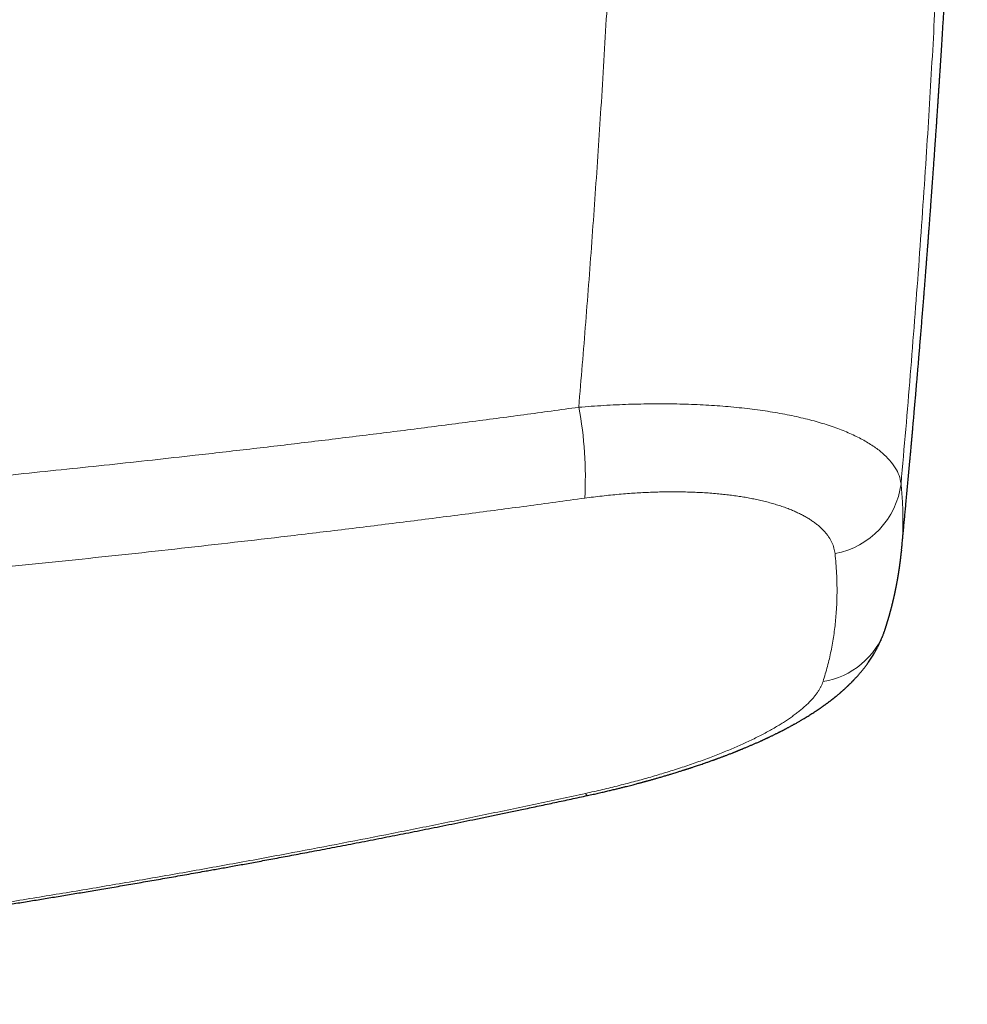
# Model space of a CAD drawing. Header units: millimetres. Extents: x 8 to 755, y 12 to 435.
# Tile 22 of 59: x 453 to 488, y 188 to 223. Entities that reach past the tile are written whole.
import ezdxf

# ---------------------------------------------------------------- set-up
doc = ezdxf.new("R2010")
doc.units = ezdxf.units.MM

msp = doc.modelspace()

# ---------------------------------------------------------------- linework, layer by layer
at = {"color": 252, "linetype": 'Continuous', "lineweight": 0, "flags": 128}
msp.add_lwpolyline([(473.794, 195.632), (473.805, 195.612), (473.815, 195.596), (473.825, 195.582), (473.835, 195.571), (473.843, 195.562), (473.851, 195.557), (473.859, 195.554), (473.866, 195.554)], dxfattribs=at)
at = {"color": 252, "linetype": 'Continuous', "lineweight": 0}
for centre, radius, start, end in [((460.557, 207.025), 13.229, 356.6462, 10.876), ((482.233, 207.138), 2.93, 280.4756, 352.8264), ((481.9, 202.438), 2.817, 278.8584, 341.2197)]:
    msp.add_arc(centre, radius, start, end, dxfattribs=at)
for points, knots in [([(473.549, 209.521), (473.591, 210.031), (473.677, 211.053), (473.8, 212.586), (473.919, 214.122), (474.033, 215.659), (474.143, 217.199), (474.248, 218.742), (474.352, 220.338), (474.454, 221.988), (474.554, 223.691), (474.648, 225.398), (474.736, 227.106), (474.818, 228.818), (474.895, 230.531), (474.965, 232.247), (475.03, 233.965), (475.088, 235.685), (475.14, 237.397), (475.186, 239.101), (475.225, 240.796), (475.259, 242.494), (475.277, 243.625), (475.285, 244.191)], [0, 0, 0, 0, 0.043826, 0.087742, 0.131749, 0.175846, 0.220034, 0.264313, 0.308684, 0.357596, 0.406619, 0.455753, 0.504998, 0.554354, 0.603822, 0.653401, 0.703092, 0.752895, 0.802811, 0.851944, 0.901187, 0.950539, 1, 1, 1, 1]), ([(485.14, 206.772), (485.197, 207.424), (485.312, 208.728), (485.474, 210.683), (485.629, 212.638), (485.776, 214.593), (485.915, 216.547), (486.04, 218.422), (486.153, 220.219), (486.255, 221.937), (486.342, 223.506), (486.399, 224.605), (486.427, 225.146), (486.433, 225.278), (486.435, 225.319), (486.437, 225.36), (486.439, 225.401), (486.441, 225.44), (486.445, 225.524), (486.452, 225.654), (486.462, 225.855), (486.473, 226.083), (486.485, 226.34), (486.498, 226.606), (486.511, 226.879), (486.524, 227.161), (486.537, 227.459), (486.552, 227.775), (486.566, 228.109), (486.581, 228.452), (486.597, 228.806), (486.61, 229.135), (486.623, 229.439), (486.634, 229.716), (486.643, 229.923), (486.648, 230.06), (486.651, 230.131), (486.654, 230.211), (486.657, 230.297), (486.661, 230.382), (486.666, 230.504), (486.672, 230.662), (486.68, 230.883), (486.689, 231.126), (486.699, 231.392), (486.708, 231.647), (486.717, 231.893), (486.726, 232.13), (486.734, 232.357), (486.741, 232.568), (486.748, 232.765), (486.754, 232.948), (486.76, 233.123), (486.765, 233.289), (486.77, 233.448), (486.775, 233.603), (486.78, 233.753), (486.784, 233.899), (486.789, 234.034), (486.793, 234.161), (486.796, 234.278), (486.799, 234.385), (486.802, 234.483), (486.805, 234.573), (486.807, 234.653), (486.809, 234.705), (486.81, 234.733), (486.81, 234.74), (486.81, 234.746), (486.81, 234.753), (486.811, 234.76), (486.811, 234.773), (486.812, 234.824), (486.816, 234.944), (486.823, 235.187), (486.832, 235.517), (486.843, 235.902), (486.853, 236.279), (486.862, 236.648), (486.871, 237.018), (486.88, 237.387), (486.888, 237.755), (486.896, 238.115), (486.904, 238.467), (486.911, 238.81), (486.916, 239.088), (486.919, 239.258), (486.921, 239.325), (486.921, 239.349), (486.921, 239.372), (486.922, 239.394), (486.923, 239.432), (486.924, 239.487), (486.925, 239.569), (486.927, 239.664), (486.929, 239.771), (486.931, 239.889), (486.933, 240.019), (486.936, 240.161), (486.938, 240.313), (486.941, 240.473), (486.943, 240.637), (486.946, 240.802), (486.948, 240.969), (486.951, 241.144), (486.953, 241.29), (486.955, 241.408), (486.956, 241.493), (486.957, 241.58), (486.958, 241.667), (486.959, 241.751), (486.96, 241.831), (486.962, 241.96), (486.964, 242.139), (486.967, 242.365), (486.969, 242.582), (486.972, 242.793), (486.974, 242.996), (486.976, 243.191), (486.978, 243.378), (486.979, 243.556), (486.981, 243.725), (486.982, 243.885), (486.983, 243.989), (486.983, 244.04)], [0, 0, 0, 0, 0.052214, 0.10444, 0.156676, 0.208925, 0.261186, 0.313459, 0.35947, 0.405492, 0.451525, 0.485559, 0.493946, 0.495044, 0.496143, 0.497241, 0.498339, 0.499438, 0.500419, 0.505099, 0.509899, 0.516582, 0.523482, 0.530601, 0.537938, 0.545493, 0.553266, 0.561975, 0.570942, 0.580168, 0.589652, 0.599395, 0.606703, 0.614151, 0.621738, 0.623426, 0.625169, 0.627505, 0.629819, 0.632113, 0.634385, 0.639656, 0.64481, 0.652199, 0.659331, 0.666206, 0.672824, 0.679184, 0.685287, 0.691133, 0.696265, 0.701181, 0.705881, 0.710365, 0.714632, 0.718684, 0.722856, 0.726772, 0.73043, 0.73383, 0.736974, 0.739859, 0.742488, 0.744918, 0.747078, 0.748965, 0.749149, 0.749329, 0.749507, 0.749681, 0.749853, 0.750105, 0.750702, 0.753975, 0.759776, 0.770324, 0.780677, 0.790834, 0.800794, 0.810558, 0.8207, 0.83062, 0.840321, 0.8498, 0.859059, 0.868097, 0.872212, 0.872854, 0.873496, 0.874136, 0.874774, 0.87526, 0.877174, 0.879245, 0.881912, 0.8848, 0.887908, 0.891483, 0.895312, 0.899393, 0.903728, 0.908316, 0.912617, 0.917119, 0.921823, 0.926727, 0.928994, 0.931302, 0.93365, 0.936039, 0.938336, 0.940429, 0.942499, 0.948818, 0.954908, 0.96077, 0.966403, 0.971916, 0.977192, 0.982229, 0.987029, 0.99159, 0.995914, 1, 1, 1, 1]), ([(310.451, 209.521), (311.047, 209.439), (312.237, 209.276), (314.024, 209.039), (315.81, 208.807), (317.596, 208.581), (319.37, 208.363), (321.133, 208.152), (322.884, 207.947), (324.635, 207.748), (326.397, 207.554), (328.169, 207.364), (329.955, 207.178), (331.746, 206.997), (333.542, 206.822), (335.34, 206.652), (337.139, 206.487), (339.038, 206.32), (341.037, 206.15), (343.136, 205.979), (345.235, 205.816), (347.334, 205.661), (349.433, 205.513), (351.492, 205.375), (353.511, 205.247), (355.492, 205.127), (357.474, 205.014), (359.457, 204.908), (361.481, 204.806), (363.546, 204.709), (365.653, 204.617), (367.761, 204.533), (369.87, 204.455), (371.98, 204.385), (374.05, 204.323), (376.082, 204.269), (378.073, 204.222), (380.066, 204.182), (382.059, 204.147), (384.053, 204.12), (386.047, 204.098), (388.041, 204.082), (390.036, 204.073), (392.03, 204.07), (394.011, 204.073), (395.98, 204.083), (397.936, 204.098), (399.892, 204.119), (401.901, 204.147), (403.961, 204.183), (406.074, 204.226), (408.186, 204.277), (410.298, 204.334), (412.41, 204.399), (414.481, 204.47), (416.511, 204.546), (418.501, 204.626), (420.49, 204.714), (422.478, 204.807), (424.467, 204.907), (426.454, 205.014), (428.441, 205.127), (430.427, 205.246), (432.411, 205.372), (434.381, 205.504), (436.338, 205.641), (438.282, 205.783), (440.225, 205.932), (442.179, 206.088), (444.144, 206.252), (446.12, 206.423), (448.096, 206.601), (450.07, 206.786), (451.902, 206.964), (453.589, 207.133), (455.131, 207.292), (456.672, 207.454), (458.214, 207.622), (459.898, 207.809), (461.724, 208.018), (463.693, 208.25), (465.663, 208.49), (467.634, 208.736), (469.606, 208.99), (471.577, 209.251), (472.891, 209.431), (473.549, 209.521)], [0, 0, 0, 0, 0.01109, 0.022168, 0.033235, 0.044289, 0.055331, 0.066164, 0.076984, 0.087791, 0.098585, 0.109585, 0.120571, 0.1316, 0.142664, 0.153723, 0.164777, 0.175827, 0.188713, 0.201592, 0.214463, 0.227328, 0.240185, 0.253035, 0.265147, 0.277263, 0.289381, 0.301501, 0.313625, 0.326486, 0.33935, 0.352216, 0.365086, 0.377959, 0.390834, 0.402976, 0.415121, 0.427268, 0.439417, 0.451568, 0.463722, 0.475877, 0.488034, 0.500193, 0.51233, 0.524251, 0.536173, 0.548096, 0.560021, 0.572898, 0.585777, 0.598656, 0.611536, 0.624417, 0.637298, 0.649444, 0.66159, 0.673736, 0.685884, 0.698031, 0.710179, 0.722327, 0.734476, 0.746625, 0.758755, 0.770664, 0.782575, 0.794489, 0.806404, 0.818539, 0.830675, 0.842813, 0.854952, 0.867092, 0.876621, 0.886106, 0.895602, 0.905107, 0.914623, 0.926775, 0.938942, 0.951125, 0.963323, 0.975535, 0.987761, 1, 1, 1, 1]), ([(473.549, 209.521), (473.85, 209.544), (474.453, 209.59), (475.346, 209.63), (476.224, 209.648), (477.084, 209.642), (477.921, 209.614), (478.732, 209.563), (479.513, 209.489), (480.259, 209.392), (480.966, 209.273), (481.63, 209.131), (482.245, 208.968), (482.806, 208.784), (483.31, 208.582), (483.758, 208.363), (484.146, 208.129), (484.474, 207.88), (484.74, 207.619), (484.941, 207.347), (485.083, 207.064), (485.121, 206.869), (485.14, 206.772)], [0, 0, 0, 0, 0.049751, 0.099486, 0.149223, 0.198975, 0.248758, 0.298587, 0.348485, 0.398483, 0.448626, 0.49897, 0.54937, 0.599662, 0.649882, 0.700047, 0.750166, 0.800237, 0.850256, 0.900222, 0.950133, 1, 1, 1, 1]), ([(485.14, 206.772), (485.15, 206.669), (485.17, 206.462), (485.192, 206.155), (485.206, 205.851), (485.212, 205.548), (485.21, 205.25), (485.201, 204.956), (485.185, 204.666), (485.168, 204.475), (485.159, 204.379)], [0, 0, 0, 0, 0.125974, 0.251907, 0.377807, 0.50368, 0.629531, 0.75312, 0.876699, 1, 1, 1, 1]), ([(419.358, 201.386), (420, 201.415), (421.282, 201.471), (423.206, 201.564), (425.129, 201.662), (427.051, 201.767), (428.961, 201.877), (430.86, 201.992), (432.745, 202.112), (434.631, 202.238), (436.528, 202.371), (438.437, 202.511), (440.358, 202.658), (442.277, 202.812), (444.196, 202.971), (446.114, 203.137), (448.03, 203.309), (449.945, 203.487), (451.859, 203.672), (453.772, 203.862), (455.683, 204.06), (457.593, 204.263), (459.502, 204.473), (461.409, 204.689), (463.378, 204.919), (465.408, 205.163), (467.5, 205.423), (469.59, 205.691), (471.678, 205.966), (473.068, 206.156), (473.763, 206.251)], [0, 0, 0, 0, 0.0351259, 0.070253, 0.1053811, 0.1405101, 0.1756397, 0.2101425, 0.2446456, 0.279149, 0.3136524, 0.3488598, 0.384067, 0.4192738, 0.45448, 0.4896855, 0.5248901, 0.5600938, 0.5952963, 0.6304975, 0.6656973, 0.7008956, 0.7360922, 0.7712869, 0.8064797, 0.8451894, 0.8838964, 0.9226007, 0.9613019, 1, 1, 1, 1]), ([(482.766, 204.257), (482.761, 204.291), (482.752, 204.358), (482.728, 204.458), (482.697, 204.556), (482.657, 204.652), (482.609, 204.748), (482.552, 204.841), (482.486, 204.935), (482.408, 205.03), (482.319, 205.126), (482.221, 205.219), (482.112, 205.31), (481.999, 205.395), (481.88, 205.476), (481.758, 205.551), (481.629, 205.624), (481.492, 205.694), (481.349, 205.761), (481.198, 205.827), (481.034, 205.891), (480.857, 205.955), (480.667, 206.017), (480.468, 206.075), (480.262, 206.13), (480.055, 206.179), (479.848, 206.223), (479.642, 206.263), (479.43, 206.299), (479.212, 206.332), (478.989, 206.362), (478.76, 206.388), (478.52, 206.412), (478.267, 206.433), (478.002, 206.45), (477.731, 206.464), (477.456, 206.473), (477.184, 206.478), (476.917, 206.479), (476.655, 206.477), (476.391, 206.472), (476.124, 206.463), (475.855, 206.451), (475.582, 206.435), (475.297, 206.415), (475.001, 206.391), (474.694, 206.362), (474.385, 206.329), (474.075, 206.293), (473.867, 206.265), (473.763, 206.251)], [0, 0, 0, 0, 0.0200653, 0.0401168, 0.0601713, 0.0802456, 0.1003566, 0.1205212, 0.1405924, 0.1625868, 0.1845601, 0.2065342, 0.2285311, 0.2505729, 0.2706267, 0.2906266, 0.3105895, 0.3305324, 0.3504725, 0.370427, 0.3905413, 0.4126458, 0.4346843, 0.4566811, 0.4786607, 0.5006474, 0.5206154, 0.540571, 0.5605322, 0.5805172, 0.6005439, 0.6206301, 0.640571, 0.6624202, 0.6842708, 0.7061452, 0.7280657, 0.7500546, 0.7699888, 0.7898992, 0.8098018, 0.8297128, 0.8496483, 0.8696243, 0.8897031, 0.9117757, 0.9338204, 0.9558585, 0.9779113, 1, 1, 1, 1]), ([(482.334, 199.655), (482.362, 199.745), (482.419, 199.926), (482.494, 200.199), (482.563, 200.475), (482.623, 200.754), (482.676, 201.033), (482.722, 201.312), (482.759, 201.592), (482.79, 201.875), (482.814, 202.178), (482.832, 202.501), (482.839, 202.846), (482.837, 203.194), (482.824, 203.545), (482.801, 203.899), (482.777, 204.138), (482.766, 204.257)], [0, 0, 0, 0, 0.062776, 0.125532, 0.188269, 0.250992, 0.313702, 0.375283, 0.436857, 0.498428, 0.559998, 0.633298, 0.706605, 0.779925, 0.85326, 0.926617, 1, 1, 1, 1]), ([(473.794, 195.632), (473.896, 195.654), (474.099, 195.698), (474.402, 195.768), (474.703, 195.84), (475.002, 195.914), (475.299, 195.99), (475.587, 196.066), (475.866, 196.143), (476.137, 196.219), (476.404, 196.297), (476.668, 196.377), (476.935, 196.46), (477.203, 196.546), (477.472, 196.636), (477.735, 196.727), (477.993, 196.819), (478.247, 196.912), (478.492, 197.006), (478.726, 197.099), (478.951, 197.191), (479.169, 197.283), (479.382, 197.377), (479.593, 197.473), (479.802, 197.573), (480.007, 197.674), (480.205, 197.777), (480.395, 197.879), (480.578, 197.983), (480.749, 198.084), (480.909, 198.183), (481.058, 198.281), (481.199, 198.378), (481.334, 198.476), (481.463, 198.575), (481.586, 198.677), (481.703, 198.78), (481.811, 198.882), (481.91, 198.984), (482, 199.086), (482.08, 199.186), (482.149, 199.283), (482.208, 199.377), (482.259, 199.47), (482.302, 199.563), (482.323, 199.624), (482.334, 199.655)], [0, 0, 0, 0, 0.0234604, 0.0468806, 0.0702826, 0.0936886, 0.117121, 0.1405319, 0.162533, 0.1844969, 0.2064419, 0.2283867, 0.2503501, 0.2737308, 0.2970434, 0.3203104, 0.3435545, 0.3667986, 0.3902207, 0.4123336, 0.4343954, 0.4564262, 0.4784459, 0.5004744, 0.5238788, 0.5472464, 0.570601, 0.5939665, 0.6173666, 0.6406862, 0.6625832, 0.6844627, 0.706344, 0.7282461, 0.7501882, 0.7734438, 0.7966654, 0.8198755, 0.8430968, 0.8663519, 0.889725, 0.911777, 0.9338112, 0.955847, 0.9779035, 1, 1, 1, 1]), ([(425.248, 188.295), (425.89, 188.352), (427.174, 188.465), (429.103, 188.647), (431.036, 188.838), (432.975, 189.041), (434.919, 189.253), (436.867, 189.477), (438.838, 189.713), (440.832, 189.962), (442.848, 190.225), (444.639, 190.468), (446.205, 190.687), (447.49, 190.872), (448.381, 191.003), (448.878, 191.077), (449.032, 191.1), (449.187, 191.123), (449.342, 191.147), (449.497, 191.17), (450.231, 191.281), (451.547, 191.483), (453.447, 191.785), (455.353, 192.098), (457.266, 192.421), (459.186, 192.756), (461.112, 193.101), (462.992, 193.448), (464.823, 193.796), (466.607, 194.143), (468.396, 194.5), (470.191, 194.867), (471.991, 195.243), (473.192, 195.502), (473.794, 195.632)], [0, 0, 0, 0, 0.039269, 0.078661, 0.118177, 0.157818, 0.197585, 0.23748, 0.277504, 0.318731, 0.360097, 0.401603, 0.429074, 0.456608, 0.48089, 0.484073, 0.487257, 0.490442, 0.493628, 0.496815, 0.500002, 0.53898, 0.578131, 0.617456, 0.656957, 0.696635, 0.736492, 0.776528, 0.813387, 0.850399, 0.887565, 0.924887, 0.962365, 1, 1, 1, 1])]:
    msp.add_open_spline(points, degree=3, knots=knots, dxfattribs=at)
at = {"color": 7, "linetype": 'Continuous', "lineweight": 30}
for points, knots in [([(485.159, 204.379), (485.159, 204.381), (485.161, 204.403), (485.166, 204.448), (485.172, 204.516), (485.179, 204.587), (485.186, 204.661), (485.196, 204.759), (485.207, 204.882), (485.222, 205.031), (485.238, 205.205), (485.257, 205.402), (485.277, 205.619), (485.298, 205.837), (485.327, 206.154), (485.366, 206.571), (485.414, 207.092), (485.448, 207.468), (485.469, 207.7), (485.477, 207.784), (485.484, 207.868), (485.492, 207.951), (485.499, 208.031), (485.506, 208.109), (485.512, 208.182), (485.518, 208.249), (485.523, 208.306), (485.527, 208.35), (485.53, 208.383), (485.533, 208.408), (485.535, 208.433), (485.537, 208.461), (485.54, 208.498), (485.545, 208.545), (485.55, 208.605), (485.556, 208.672), (485.563, 208.747), (485.57, 208.829), (485.578, 208.919), (485.586, 209.015), (485.595, 209.114), (485.603, 209.212), (485.617, 209.365), (485.635, 209.572), (485.656, 209.818), (485.676, 210.044), (485.693, 210.251), (485.711, 210.456), (485.728, 210.657), (485.745, 210.86), (485.763, 211.066), (485.781, 211.288), (485.801, 211.525), (485.822, 211.779), (485.844, 212.041), (485.866, 212.313), (485.888, 212.587), (485.911, 212.863), (485.933, 213.142), (485.952, 213.375), (485.967, 213.559), (485.977, 213.688), (485.986, 213.81), (485.995, 213.924), (486.004, 214.03), (486.011, 214.128), (486.019, 214.218), (486.025, 214.3), (486.031, 214.374), (486.036, 214.44), (486.04, 214.498), (486.044, 214.548), (486.048, 214.59), (486.05, 214.624), (486.052, 214.65), (486.054, 214.673), (486.056, 214.697), (486.058, 214.725), (486.061, 214.762), (486.064, 214.809), (486.069, 214.865), (486.074, 214.935), (486.081, 215.02), (486.088, 215.12), (486.097, 215.229), (486.106, 215.347), (486.116, 215.476), (486.126, 215.615), (486.137, 215.763), (486.149, 215.92), (486.162, 216.087), (486.175, 216.263), (486.188, 216.448), (486.203, 216.642), (486.218, 216.846), (486.233, 217.059), (486.249, 217.277), (486.265, 217.497), (486.281, 217.712), (486.297, 217.947), (486.315, 218.199), (486.334, 218.467), (486.352, 218.724), (486.369, 218.96), (486.384, 219.173), (486.397, 219.367), (486.41, 219.552), (486.422, 219.73), (486.433, 219.9), (486.445, 220.072), (486.456, 220.244), (486.468, 220.415), (486.478, 220.575), (486.489, 220.727), (486.498, 220.875), (486.508, 221.026), (486.519, 221.183), (486.529, 221.347), (486.54, 221.516), (486.552, 221.692), (486.564, 221.891), (486.579, 222.114), (486.594, 222.362), (486.61, 222.621), (486.627, 222.89), (486.644, 223.168), (486.662, 223.451), (486.679, 223.737), (486.697, 224.027), (486.714, 224.326), (486.733, 224.633), (486.756, 225.034), (486.784, 225.525), (486.817, 226.101), (486.849, 226.675), (486.88, 227.245), (486.917, 227.937), (486.959, 228.748), (487.006, 229.678), (487.041, 230.397), (487.065, 230.908), (487.079, 231.215), (487.093, 231.522), (487.107, 231.827), (487.121, 232.131), (487.134, 232.433), (487.147, 232.713), (487.158, 232.967), (487.168, 233.194), (487.177, 233.412), (487.186, 233.623), (487.194, 233.825), (487.202, 234.018), (487.21, 234.21), (487.218, 234.398), (487.225, 234.582), (487.232, 234.757), (487.239, 234.921), (487.245, 235.073), (487.25, 235.211), (487.255, 235.337), (487.259, 235.44), (487.262, 235.52), (487.264, 235.577), (487.266, 235.628), (487.268, 235.668), (487.269, 235.701), (487.27, 235.728), (487.271, 235.757), (487.272, 235.79), (487.274, 235.832), (487.276, 235.885), (487.278, 235.949), (487.281, 236.021), (487.284, 236.1), (487.287, 236.187), (487.291, 236.282), (487.295, 236.386), (487.299, 236.498), (487.303, 236.618), (487.308, 236.746), (487.313, 236.883), (487.318, 237.029), (487.324, 237.185), (487.33, 237.35), (487.336, 237.525), (487.342, 237.709), (487.349, 237.9), (487.355, 238.1), (487.362, 238.306), (487.369, 238.522), (487.377, 238.742), (487.384, 238.966), (487.391, 239.195), (487.399, 239.431), (487.406, 239.676), (487.414, 239.928), (487.422, 240.183), (487.429, 240.44), (487.437, 240.699), (487.444, 240.966), (487.452, 241.239), (487.46, 241.531), (487.469, 241.841), (487.477, 242.171), (487.486, 242.509), (487.495, 242.856), (487.504, 243.212), (487.512, 243.576), (487.519, 243.865), (487.523, 244.031), (487.524, 244.073)], [0, 0, 0, 0, 0.000105, 0.001627, 0.003348, 0.005131, 0.006959, 0.008831, 0.012376, 0.01607, 0.019911, 0.025266, 0.030661, 0.036048, 0.041427, 0.054203, 0.067032, 0.080104, 0.082176, 0.084254, 0.086339, 0.088429, 0.090454, 0.092293, 0.094221, 0.095888, 0.097296, 0.098444, 0.099174, 0.09974, 0.100307, 0.100998, 0.101814, 0.10307, 0.10454, 0.106224, 0.108069, 0.110116, 0.112366, 0.114798, 0.11725, 0.119686, 0.122105, 0.128678, 0.13513, 0.140372, 0.145531, 0.150609, 0.155604, 0.160573, 0.165712, 0.171039, 0.177116, 0.183421, 0.189953, 0.196713, 0.203699, 0.210426, 0.21735, 0.224472, 0.227867, 0.231093, 0.234122, 0.236955, 0.23959, 0.242029, 0.244271, 0.246316, 0.248164, 0.249815, 0.251246, 0.252486, 0.253537, 0.254398, 0.255024, 0.255527, 0.256113, 0.256813, 0.257628, 0.258868, 0.260292, 0.261846, 0.264122, 0.266621, 0.269344, 0.27229, 0.275526, 0.278995, 0.282696, 0.28663, 0.290797, 0.295196, 0.299827, 0.304691, 0.309787, 0.315116, 0.320668, 0.326194, 0.331579, 0.336822, 0.343801, 0.350514, 0.356959, 0.363138, 0.368171, 0.373013, 0.377662, 0.382119, 0.386384, 0.390458, 0.395012, 0.3993, 0.403321, 0.407075, 0.410728, 0.414514, 0.418459, 0.422562, 0.426824, 0.431244, 0.435822, 0.441825, 0.44808, 0.454588, 0.461348, 0.46836, 0.475625, 0.482706, 0.490011, 0.497541, 0.505295, 0.513275, 0.527867, 0.542413, 0.556885, 0.571285, 0.585611, 0.609327, 0.63284, 0.656152, 0.663957, 0.671739, 0.679499, 0.687235, 0.694949, 0.702641, 0.710268, 0.716238, 0.721999, 0.72755, 0.732892, 0.738024, 0.742947, 0.74766, 0.752603, 0.757291, 0.761727, 0.765908, 0.769836, 0.773272, 0.776488, 0.779483, 0.781122, 0.782585, 0.783863, 0.784958, 0.785701, 0.786343, 0.78706, 0.787897, 0.788854, 0.790288, 0.791927, 0.793772, 0.795793, 0.798013, 0.800436, 0.803081, 0.805957, 0.809005, 0.812274, 0.815766, 0.819479, 0.823488, 0.827728, 0.832197, 0.836897, 0.841827, 0.846893, 0.852181, 0.857692, 0.863425, 0.86908, 0.874935, 0.880992, 0.88725, 0.893708, 0.900368, 0.906832, 0.913475, 0.920298, 0.927299, 0.934479, 0.942705, 0.951155, 0.959827, 0.968724, 0.977844, 0.987189, 0.996757, 1, 1, 1, 1]), ([(485.159, 204.379), (485.159, 204.379), (485.159, 204.37), (485.158, 204.361), (485.156, 204.352)], [0, 0, 0, 0, 0.023629, 1, 1, 1, 1]), ([(484.567, 201.531), (484.569, 201.539), (484.574, 201.554), (484.581, 201.574), (484.586, 201.591), (484.591, 201.605), (484.594, 201.616), (484.597, 201.626), (484.601, 201.638), (484.606, 201.654), (484.612, 201.674), (484.619, 201.693), (484.625, 201.712), (484.631, 201.732), (484.637, 201.753), (484.644, 201.776), (484.65, 201.797), (484.656, 201.815), (484.66, 201.829), (484.664, 201.842), (484.668, 201.856), (484.673, 201.872), (484.679, 201.891), (484.685, 201.912), (484.691, 201.933), (484.697, 201.952), (484.702, 201.969), (484.706, 201.986), (484.711, 202.003), (484.717, 202.024), (484.724, 202.048), (484.732, 202.075), (484.739, 202.1), (484.745, 202.124), (484.751, 202.146), (484.758, 202.171), (484.765, 202.198), (484.773, 202.226), (484.78, 202.255), (484.788, 202.285), (484.796, 202.316), (484.804, 202.344), (484.81, 202.369), (484.816, 202.391), (484.821, 202.411), (484.826, 202.433), (484.832, 202.456), (484.838, 202.479), (484.843, 202.5), (484.847, 202.519), (484.852, 202.537), (484.856, 202.556), (484.86, 202.574), (484.865, 202.592), (484.869, 202.611), (484.874, 202.632), (484.88, 202.657), (484.886, 202.683), (484.892, 202.708), (484.897, 202.733), (484.902, 202.756), (484.907, 202.778), (484.912, 202.8), (484.917, 202.823), (484.922, 202.847), (484.927, 202.87), (484.932, 202.892), (484.936, 202.913), (484.941, 202.934), (484.945, 202.954), (484.949, 202.973), (484.953, 202.992), (484.957, 203.012), (484.961, 203.036), (484.967, 203.062), (484.972, 203.091), (484.978, 203.119), (484.983, 203.148), (484.989, 203.178), (484.995, 203.21), (485.001, 203.24), (485.006, 203.27), (485.011, 203.297), (485.015, 203.322), (485.019, 203.342), (485.022, 203.362), (485.025, 203.38), (485.028, 203.397), (485.031, 203.415), (485.035, 203.435), (485.038, 203.456), (485.042, 203.477), (485.045, 203.498), (485.049, 203.52), (485.052, 203.54), (485.056, 203.562), (485.059, 203.583), (485.062, 203.605), (485.066, 203.627), (485.068, 203.645), (485.071, 203.661), (485.073, 203.674), (485.075, 203.687), (485.077, 203.699), (485.079, 203.713), (485.081, 203.732), (485.085, 203.755), (485.088, 203.781), (485.092, 203.805), (485.095, 203.829), (485.099, 203.856), (485.103, 203.884), (485.106, 203.912), (485.11, 203.939), (485.113, 203.967), (485.117, 203.994), (485.12, 204.02), (485.123, 204.044), (485.126, 204.069), (485.129, 204.096), (485.132, 204.122), (485.135, 204.146), (485.137, 204.165), (485.139, 204.179), (485.14, 204.189), (485.141, 204.2), (485.142, 204.212), (485.144, 204.226), (485.146, 204.244), (485.148, 204.265), (485.15, 204.289), (485.153, 204.316), (485.155, 204.335), (485.156, 204.345)], [0, 0, 0, 0, 0.008576, 0.016004, 0.022282, 0.027411, 0.031391, 0.034676, 0.038114, 0.044869, 0.052109, 0.059138, 0.066281, 0.073297, 0.080905, 0.08914, 0.097658, 0.103852, 0.109095, 0.113388, 0.117852, 0.123805, 0.131249, 0.139051, 0.146456, 0.153435, 0.159916, 0.165485, 0.171756, 0.178708, 0.187817, 0.198081, 0.207347, 0.215541, 0.223406, 0.231772, 0.242556, 0.252392, 0.26226, 0.273186, 0.285161, 0.295308, 0.304318, 0.311663, 0.318651, 0.326647, 0.335288, 0.343357, 0.350844, 0.357467, 0.364052, 0.370586, 0.377065, 0.383488, 0.390071, 0.397687, 0.406428, 0.416091, 0.42535, 0.433984, 0.442153, 0.449897, 0.45741, 0.465881, 0.474529, 0.482705, 0.490257, 0.498054, 0.505274, 0.512577, 0.5194, 0.525759, 0.532621, 0.540519, 0.550932, 0.561202, 0.571034, 0.580169, 0.59198, 0.603042, 0.613729, 0.624231, 0.634936, 0.642185, 0.649904, 0.656975, 0.66299, 0.668434, 0.674843, 0.682201, 0.68993, 0.697126, 0.704553, 0.711988, 0.719346, 0.726624, 0.734115, 0.742485, 0.749708, 0.756323, 0.761923, 0.766507, 0.770381, 0.774722, 0.779648, 0.78516, 0.794717, 0.80376, 0.81202, 0.81981, 0.82967, 0.839933, 0.84939, 0.858567, 0.868644, 0.878739, 0.886825, 0.894969, 0.903925, 0.913666, 0.92297, 0.931199, 0.938464, 0.942129, 0.945812, 0.949513, 0.95334, 0.958263, 0.964511, 0.971617, 0.9799, 0.989361, 1, 1, 1, 1]), ([(473.866, 195.554), (473.932, 195.569), (474.061, 195.597), (474.25, 195.639), (474.427, 195.68), (474.595, 195.719), (474.752, 195.756), (474.897, 195.791), (475.029, 195.824), (475.149, 195.854), (475.26, 195.882), (475.363, 195.908), (475.456, 195.932), (475.541, 195.954), (475.617, 195.974), (475.684, 195.992), (475.743, 196.008), (475.792, 196.021), (475.833, 196.032), (475.866, 196.041), (475.891, 196.048), (475.911, 196.053), (475.926, 196.057), (475.939, 196.061), (475.955, 196.065), (475.975, 196.071), (476.003, 196.078), (476.038, 196.088), (476.08, 196.1), (476.128, 196.113), (476.18, 196.128), (476.236, 196.143), (476.292, 196.159), (476.347, 196.175), (476.43, 196.199), (476.536, 196.229), (476.663, 196.267), (476.78, 196.302), (476.883, 196.333), (476.972, 196.36), (477.048, 196.383), (477.118, 196.405), (477.182, 196.425), (477.241, 196.443), (477.293, 196.46), (477.339, 196.474), (477.379, 196.487), (477.415, 196.499), (477.448, 196.51), (477.48, 196.52), (477.515, 196.531), (477.554, 196.544), (477.6, 196.559), (477.653, 196.576), (477.713, 196.596), (477.811, 196.629), (477.944, 196.674), (478.072, 196.718), (478.164, 196.75), (478.221, 196.77), (478.276, 196.789), (478.327, 196.808), (478.372, 196.824), (478.409, 196.837), (478.437, 196.847), (478.456, 196.854), (478.472, 196.86), (478.488, 196.866), (478.512, 196.875), (478.543, 196.886), (478.58, 196.9), (478.624, 196.916), (478.67, 196.933), (478.717, 196.95), (478.76, 196.967), (478.803, 196.983), (478.847, 196.999), (478.895, 197.018), (478.948, 197.038), (479.005, 197.06), (479.058, 197.081), (479.104, 197.099), (479.139, 197.113), (479.169, 197.125), (479.191, 197.134), (479.208, 197.14), (479.221, 197.145), (479.236, 197.151), (479.255, 197.159), (479.28, 197.169), (479.309, 197.181), (479.34, 197.193), (479.37, 197.205), (479.397, 197.217), (479.422, 197.227), (479.453, 197.24), (479.491, 197.255), (479.539, 197.275), (479.589, 197.296), (479.641, 197.318), (479.692, 197.34), (479.74, 197.36), (479.787, 197.38), (479.834, 197.401), (479.883, 197.422), (479.933, 197.444), (479.985, 197.467), (480.034, 197.489), (480.079, 197.509), (480.113, 197.525), (480.142, 197.538), (480.17, 197.551), (480.2, 197.565), (480.231, 197.579), (480.261, 197.593), (480.291, 197.607), (480.32, 197.62), (480.347, 197.633), (480.372, 197.645), (480.402, 197.659), (480.438, 197.676), (480.48, 197.696), (480.524, 197.717), (480.567, 197.738), (480.609, 197.759), (480.651, 197.78), (480.688, 197.798), (480.721, 197.815), (480.75, 197.829), (480.782, 197.845), (480.814, 197.862), (480.846, 197.878), (480.874, 197.892), (480.897, 197.904), (480.92, 197.916), (480.944, 197.929), (480.972, 197.943), (481.002, 197.959), (481.035, 197.976), (481.072, 197.996), (481.11, 198.016), (481.149, 198.038), (481.188, 198.059), (481.225, 198.079), (481.259, 198.098), (481.292, 198.116), (481.331, 198.138), (481.376, 198.163), (481.425, 198.191), (481.475, 198.22), (481.522, 198.247), (481.567, 198.274), (481.61, 198.299), (481.666, 198.332), (481.728, 198.37), (481.799, 198.414), (481.866, 198.455), (481.933, 198.498), (482.001, 198.542), (482.065, 198.583), (482.133, 198.629), (482.184, 198.663), (482.222, 198.689), (482.241, 198.702), (482.259, 198.715), (482.28, 198.73), (482.303, 198.746), (482.329, 198.764), (482.354, 198.782), (482.377, 198.798), (482.395, 198.811), (482.41, 198.822), (482.425, 198.833), (482.441, 198.845), (482.46, 198.859), (482.48, 198.873), (482.499, 198.887), (482.516, 198.9), (482.533, 198.912), (482.55, 198.925), (482.568, 198.939), (482.59, 198.955), (482.613, 198.973), (482.636, 198.991), (482.658, 199.008), (482.677, 199.022), (482.693, 199.035), (482.707, 199.046), (482.719, 199.056), (482.73, 199.065), (482.744, 199.075), (482.76, 199.088), (482.778, 199.103), (482.797, 199.119), (482.814, 199.132), (482.833, 199.148), (482.856, 199.167), (482.886, 199.192), (482.915, 199.217), (482.939, 199.237), (482.957, 199.252), (482.973, 199.266), (482.989, 199.28), (483.007, 199.295), (483.025, 199.312), (483.045, 199.329), (483.065, 199.347), (483.083, 199.363), (483.099, 199.377), (483.114, 199.391), (483.13, 199.406), (483.149, 199.424), (483.171, 199.444), (483.193, 199.464), (483.213, 199.483), (483.23, 199.499), (483.245, 199.514), (483.26, 199.528), (483.276, 199.543), (483.293, 199.56), (483.313, 199.58), (483.334, 199.6), (483.354, 199.621), (483.374, 199.641), (483.392, 199.659), (483.408, 199.676), (483.425, 199.694), (483.442, 199.711), (483.461, 199.731), (483.483, 199.755), (483.508, 199.782), (483.535, 199.811), (483.559, 199.837), (483.583, 199.864), (483.608, 199.892), (483.635, 199.923), (483.662, 199.955), (483.689, 199.987), (483.716, 200.019), (483.741, 200.05), (483.765, 200.079), (483.792, 200.113), (483.823, 200.152), (483.859, 200.199), (483.895, 200.247), (483.933, 200.299), (483.974, 200.357), (484.019, 200.423), (484.066, 200.493), (484.112, 200.565), (484.153, 200.632), (484.189, 200.693), (484.221, 200.749), (484.252, 200.805), (484.284, 200.864), (484.314, 200.923), (484.343, 200.98), (484.369, 201.034), (484.394, 201.089), (484.419, 201.144), (484.441, 201.196), (484.46, 201.241), (484.476, 201.282), (484.493, 201.323), (484.506, 201.358), (484.516, 201.386), (484.523, 201.405), (484.531, 201.427), (484.541, 201.455), (484.553, 201.491), (484.562, 201.517), (484.567, 201.531)], [0, 0, 0, 0, 0.013282, 0.0258993, 0.0378521, 0.0491407, 0.0597649, 0.0697248, 0.078507, 0.0866984, 0.0942988, 0.1013081, 0.107726, 0.1135524, 0.1187871, 0.1234299, 0.1274807, 0.1309392, 0.1337593, 0.136008, 0.1376879, 0.1390826, 0.1400355, 0.1409367, 0.1418608, 0.1432521, 0.1451841, 0.1476568, 0.1506706, 0.1539087, 0.1576017, 0.1616377, 0.165616, 0.1695011, 0.1732929, 0.1829892, 0.1920149, 0.2003693, 0.2080516, 0.2140422, 0.219548, 0.2245797, 0.2292133, 0.2334632, 0.2373292, 0.2406223, 0.2435736, 0.2461829, 0.2484719, 0.2509209, 0.2532533, 0.2560787, 0.2594632, 0.2634072, 0.2679115, 0.2729148, 0.2851151, 0.2976826, 0.301909, 0.3061757, 0.3104828, 0.314526, 0.3179728, 0.3208226, 0.3230746, 0.3244012, 0.3253791, 0.3265658, 0.3283252, 0.3307831, 0.3338514, 0.3369901, 0.3409866, 0.3446552, 0.3479957, 0.3511526, 0.3546466, 0.3584526, 0.36263, 0.3671795, 0.3720875, 0.3753665, 0.378193, 0.3805663, 0.382486, 0.3836759, 0.3845959, 0.3857075, 0.3872578, 0.3892923, 0.3917839, 0.3943899, 0.3968074, 0.3990361, 0.4010758, 0.4029298, 0.4066907, 0.4105349, 0.4147641, 0.4192707, 0.4234739, 0.4274568, 0.431329, 0.4353142, 0.4394777, 0.4438052, 0.4482009, 0.4526478, 0.4565884, 0.4596602, 0.4616937, 0.4641294, 0.4668525, 0.4695512, 0.4722071, 0.4748168, 0.4775847, 0.4798764, 0.4819174, 0.4842573, 0.487757, 0.4915694, 0.4955971, 0.4994796, 0.5032427, 0.5070518, 0.5108713, 0.5134702, 0.516077, 0.5189457, 0.5221271, 0.5251469, 0.5277169, 0.5298499, 0.5317898, 0.5341946, 0.5366179, 0.5394474, 0.5426576, 0.5461725, 0.5498877, 0.5535687, 0.5574532, 0.561061, 0.5642596, 0.5673041, 0.5708037, 0.5756005, 0.5804595, 0.5855217, 0.5903254, 0.5947877, 0.5990451, 0.603383, 0.6115493, 0.6182152, 0.625348, 0.6325779, 0.6392307, 0.6467769, 0.6529995, 0.6611901, 0.6635406, 0.6654175, 0.6674075, 0.6696647, 0.6722045, 0.6750749, 0.6782799, 0.6806083, 0.6826404, 0.684317, 0.6857987, 0.6876335, 0.6898671, 0.6922596, 0.6942786, 0.6963589, 0.6980711, 0.6999887, 0.7021265, 0.7045495, 0.7072794, 0.7101, 0.712689, 0.7148985, 0.7167376, 0.7184188, 0.7197051, 0.7209592, 0.7224821, 0.7244004, 0.7267148, 0.7290974, 0.7310833, 0.7326685, 0.7358152, 0.739464, 0.7437223, 0.7462331, 0.7483195, 0.7501339, 0.7521026, 0.7542532, 0.7565625, 0.7590729, 0.7616495, 0.7638588, 0.7657747, 0.767649, 0.7695975, 0.771898, 0.7747642, 0.7777897, 0.7803162, 0.7823727, 0.7842833, 0.7861469, 0.7881487, 0.7904021, 0.7929137, 0.7956929, 0.7985883, 0.8010595, 0.8034051, 0.8056086, 0.8077779, 0.8100301, 0.8124361, 0.8152623, 0.819023, 0.8226805, 0.8260306, 0.8289287, 0.8326636, 0.8363468, 0.840091, 0.8442487, 0.8478486, 0.8515123, 0.855024, 0.8581524, 0.8632999, 0.8686612, 0.8741839, 0.879593, 0.8860023, 0.8931499, 0.9009209, 0.9085095, 0.9159071, 0.9215936, 0.9271751, 0.9326611, 0.9383418, 0.9446694, 0.949803, 0.954789, 0.9599327, 0.9654295, 0.9701759, 0.9742603, 0.9777605, 0.9813536, 0.9854553, 0.9871662, 0.9888332, 0.9906301, 0.9930726, 0.9961956, 1, 1, 1, 1]), ([(423.186, 188.044), (423.284, 188.052), (423.491, 188.069), (423.805, 188.094), (424.128, 188.121), (424.447, 188.148), (424.761, 188.174), (425.064, 188.2), (425.357, 188.226), (425.64, 188.25), (425.9, 188.273), (426.139, 188.294), (426.357, 188.313), (426.571, 188.333), (426.782, 188.352), (427.2, 188.389), (428.042, 188.467), (429.255, 188.582), (430.632, 188.718), (431.848, 188.842), (432.957, 188.959), (433.961, 189.067), (434.97, 189.179), (435.985, 189.294), (437.007, 189.412), (437.924, 189.521), (438.733, 189.619), (439.434, 189.705), (440.138, 189.792), (440.846, 189.882), (441.557, 189.973), (442.268, 190.066), (443.039, 190.168), (443.866, 190.279), (444.746, 190.399), (445.616, 190.52), (446.475, 190.642), (447.319, 190.763), (448.147, 190.884), (448.96, 191.004), (449.763, 191.125), (450.468, 191.232), (451.079, 191.326), (451.598, 191.407), (452.117, 191.489), (452.641, 191.572), (453.173, 191.657), (453.704, 191.742), (454.234, 191.828), (454.761, 191.915), (455.296, 192.003), (455.84, 192.094), (456.403, 192.189), (456.986, 192.288), (457.589, 192.391), (458.201, 192.497), (458.822, 192.605), (459.453, 192.717), (459.947, 192.805), (460.304, 192.869), (460.524, 192.908), (460.749, 192.949), (460.982, 192.991), (461.222, 193.034), (461.468, 193.079), (461.722, 193.126), (461.987, 193.174), (462.263, 193.225), (462.551, 193.279), (462.846, 193.334), (463.149, 193.39), (463.46, 193.449), (463.789, 193.511), (464.135, 193.576), (464.5, 193.646), (464.874, 193.717), (465.257, 193.791), (465.649, 193.867), (466.05, 193.945), (466.449, 194.023), (466.844, 194.101), (467.235, 194.178), (467.634, 194.258), (468.041, 194.339), (468.455, 194.422), (468.877, 194.508), (469.306, 194.595), (469.743, 194.685), (470.187, 194.776), (470.639, 194.87), (471.099, 194.965), (471.594, 195.069), (472.127, 195.182), (472.697, 195.303), (473.278, 195.427), (473.669, 195.512), (473.866, 195.554)], [0, 0, 0, 0, 0.005736, 0.012151, 0.018384, 0.024718, 0.030852, 0.036786, 0.04252, 0.048055, 0.053389, 0.057793, 0.062051, 0.066197, 0.070336, 0.074475, 0.090734, 0.119768, 0.145692, 0.171618, 0.191259, 0.210908, 0.230671, 0.250585, 0.270649, 0.290865, 0.304564, 0.318333, 0.33217, 0.346075, 0.360049, 0.374081, 0.38803, 0.405562, 0.422892, 0.440019, 0.456943, 0.473664, 0.48989, 0.505921, 0.521757, 0.537397, 0.547716, 0.557948, 0.568133, 0.578473, 0.588996, 0.599701, 0.609963, 0.620387, 0.630974, 0.641723, 0.652636, 0.664388, 0.676323, 0.688442, 0.700744, 0.71323, 0.7259, 0.730126, 0.734462, 0.738936, 0.743548, 0.748299, 0.753188, 0.758216, 0.763382, 0.768943, 0.774656, 0.780521, 0.786538, 0.792707, 0.799028, 0.806098, 0.813348, 0.82078, 0.828393, 0.836187, 0.844162, 0.852319, 0.859956, 0.867744, 0.875686, 0.883779, 0.892026, 0.900424, 0.908976, 0.91768, 0.926537, 0.935547, 0.944709, 0.954024, 0.965199, 0.976587, 0.988187, 1, 1, 1, 1])]:
    msp.add_open_spline(points, degree=3, knots=knots, dxfattribs=at)

doc.saveas('drawing.dxf')
